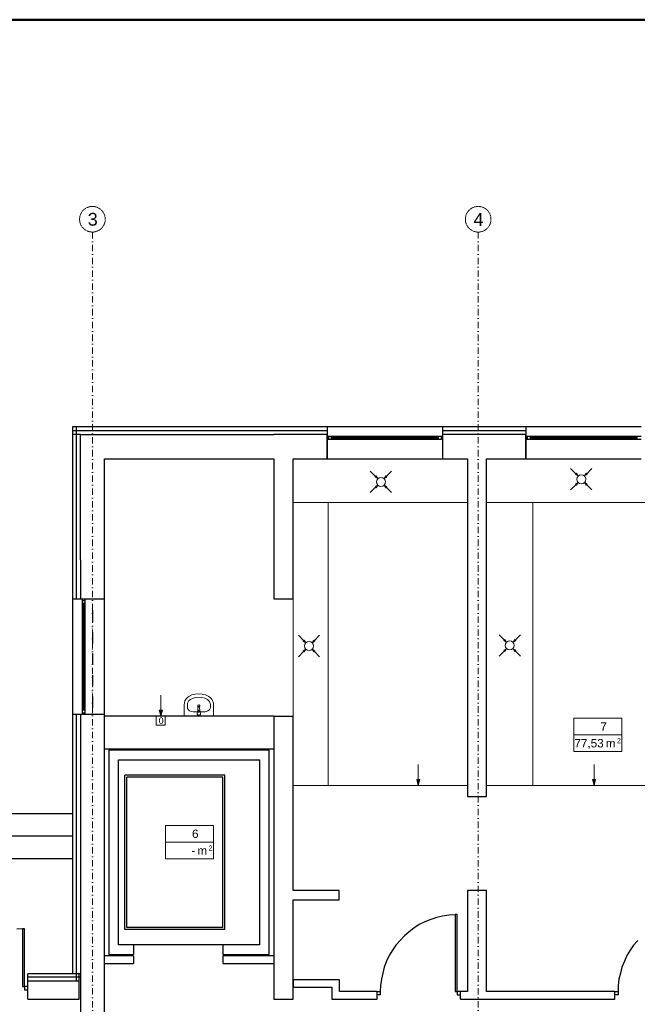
# Model space of a CAD drawing. Header units: millimetres. Extents: x -25785 to 64215, y 1802 to 45092.
# Tile 7 of 53: x -16139 to -6502, y 29199 to 44572. Entities that reach past the tile are written whole.
import ezdxf
from ezdxf.enums import TextEntityAlignment as Align

# ---------------------------------------------------------------- set-up
doc = ezdxf.new("R2010")
doc.units = ezdxf.units.MM
doc.header["$MEASUREMENT"] = 0
doc.linetypes.add('DASHDOTX2', pattern=[2, 1, -0.5, 0, -0.5])
for name, color, linetype, lineweight in [('2D - Rysunki i Obrazki_Nr_pióra__4', 84, 'Continuous', 13), ('G-Ramka', 5, 'Continuous', 50), ('GA Opis pomieszczeń', 7, 'Continuous', 15), ('Osie', 6, 'DASHDOTX2', 15), ('went grawita', 150, 'Continuous', 13)]:
    doc.layers.add(name, color=color, linetype=linetype, lineweight=lineweight)
for name, color, linetype in [('Cienka', 8, 'Continuous'), ('Stolarka', 4, 'Continuous'), ('Ściany', 2, 'Continuous')]:
    doc.layers.add(name, color=color, linetype=linetype)
doc.styles.add('ARIAL', font='arial.ttf')
doc.styles.add('GENERATED_STYLE_1', font='arial.ttf')
doc.linetypes.add('BATTING', pattern='A,0.0001,-0.1,[134,ltypeshp.shx,S=0.1,R=0,X=-0.1,Y=0],-0.2,[134,ltypeshp.shx,S=0.1,R=180,X=0.1,Y=0],-0.1', length=0.4001)

# ---------------------------------------------------------------- blocks, each defined once
blk = doc.blocks.new('opis_pom')
for p, q in [((-57.5, 20), (-0.2, 20)), ((-57.5, -20), (-57.5, 20)), ((-57.5, -20), (-0.2, -20))]:
    blk.add_line(p, q)
at = {"ltscale": 10}
for p, q in [((-0.2, -20), (-0.2, 20)), ((-57.5, 0), (-0.2, 0))]:
    blk.add_line(p, q, dxfattribs=at)
at = {"ltscale": 20, "style": 'ARIAL'}
for s, height, p in [('m', 10, (-7.9, -5)), ('2', 6, (-1.4, -4))]:
    blk.add_text(s, height=height, dxfattribs=at).set_placement(p, align=Align.TOP_RIGHT)
at = {"ltscale": 10, "width": 0.7}
blk.add_attdef('NUMER_POM', text='', height=10, dxfattribs=at).set_placement((-80.1, 2), align=Align.BOTTOM_RIGHT)
blk.add_attdef('POWIERZCHNIA', text='', height=10, dxfattribs=at).set_placement((-103.4, -5), align=Align.TOP_LEFT)
blk = doc.blocks.new('*U3')
at = {"layer": 'G-Ramka', "color": 5}
blk.add_lwpolyline([(35, 415), (35, 15), (870.05, 15), (870.05, 415)], close=True, dxfattribs=at)

msp = doc.modelspace()

# ---------------------------------------------------------------- hatches: boundary and pattern name
at = {"layer": 'went grawita', "linetype": 'Continuous'}
for points in [[(-10553.18585, 37406.71442), (-10577.33399, 37448.54023), (-10595.01166, 37430.86256)], [(-10452.15989, 37406.71442), (-10428.01175, 37448.54023), (-10410.33408, 37430.86256)], [(-7426.10601, 37447.33929), (-7450.25415, 37489.1651), (-7467.93182, 37471.48743)], [(-7325.08005, 37447.33929), (-7300.93191, 37489.1651), (-7283.25424, 37471.48743)], [(-10553.18585, 37304.20165), (-10577.33399, 37262.37585), (-10595.01166, 37280.05352)], [(-10452.15989, 37304.20165), (-10428.01175, 37262.37585), (-10410.33408, 37280.05352)], [(-7426.10601, 37344.82652), (-7450.25415, 37303.00072), (-7467.93182, 37320.67838)], [(-7325.08005, 37344.82652), (-7300.93191, 37303.00072), (-7283.25424, 37320.67838)], [(-11675.41403, 34844.62999), (-11699.56217, 34886.4558), (-11717.23984, 34868.77813)], [(-11574.38807, 34844.62999), (-11550.23993, 34886.4558), (-11532.56226, 34868.77813)], [(-8542.30666, 34852.61296), (-8566.4548, 34894.43877), (-8584.13247, 34876.7611)], [(-8542.30666, 34750.10019), (-8566.4548, 34708.27439), (-8584.13247, 34725.95206)], [(-8441.2807, 34852.61296), (-8417.13256, 34894.43877), (-8399.45489, 34876.7611)], [(-8441.2807, 34750.10019), (-8417.13256, 34708.27439), (-8399.45489, 34725.95206)], [(-11675.41403, 34742.11723), (-11699.56217, 34700.29142), (-11717.23984, 34717.96909)], [(-11574.38807, 34742.11723), (-11550.23993, 34700.29142), (-11532.56226, 34717.96909)], [(-13937.93313, 33698.09904), (-13912.93313, 33791.40029), (-13962.93313, 33791.40029)], [(-9919.21401, 32617.50429), (-9894.21401, 32710.80554), (-9944.21401, 32710.80554)], [(-7177.04205, 32617.50429), (-7152.04205, 32710.80554), (-7202.04205, 32710.80554)]]:
    msp.add_hatch(color=256, dxfattribs=at).paths.add_polyline_path(points)

# ---------------------------------------------------------------- linework, layer by layer
at = {"layer": '2D - Rysunki i Obrazki_Nr_pióra__4', "linetype": 'Continuous', "flags": 128}
for points in [[(-13527.27237, 33985.99757), (-13548.45807, 33960.58734)], [(-13501.92519, 34002.89568), (-13527.27237, 33985.99757)], [(-13451.10473, 34028.30591), (-13501.92519, 34002.89568)], [(-13434.14356, 33977.54851), (-13476.51496, 33956.36281)], [(-13400.28428, 34041.04255), (-13451.10473, 34028.30591)], [(-13391.83522, 33990.2221), (-13434.14356, 33977.54851)], [(-13345.30234, 34045.26708), (-13400.28428, 34041.04255)], [(-13345.30234, 33994.44662), (-13391.83522, 33990.2221)], [(-13290.1943, 34041.04255), (-13345.30234, 34045.26708)], [(-13298.70641, 33990.2221), (-13345.30234, 33994.44662)], [(-13252.11048, 33977.54851), (-13298.70641, 33990.2221)], [(-13239.4369, 34028.30591), (-13290.1943, 34041.04255)], [(-13209.80214, 33956.36281), (-13252.11048, 33977.54851)], [(-13188.61644, 34002.89568), (-13239.4369, 34028.30591)], [(-13163.20621, 33985.99757), (-13188.61644, 34002.89568)], [(-13142.08356, 33960.58734), (-13163.20621, 33985.99757)], [(-13569.64377, 33905.54235), (-13573.8683, 33875.90759)], [(-13573.8683, 33698.09904), (-13573.8683, 33875.90759)], [(-13561.19471, 33935.17711), (-13569.64377, 33905.54235)], [(-13548.45807, 33960.58734), (-13561.19471, 33935.17711)], [(-13510.37425, 33922.50352), (-13523.04784, 33901.31782)], [(-13523.04784, 33901.31782), (-13523.04784, 33875.90759)], [(-13523.04784, 33837.82377), (-13523.04784, 33875.90759)], [(-13523.04784, 33837.82377), (-13518.82331, 33816.63807)], [(-13497.63761, 33943.68922), (-13510.37425, 33922.50352)], [(-13476.51496, 33956.36281), (-13497.63761, 33943.68922)], [(-13357.97593, 33867.45853), (-13362.20046, 33859.00947)], [(-13362.20046, 33859.00947), (-13357.97593, 33850.49736)], [(-13357.97593, 33837.82377), (-13362.20046, 33782.77879)], [(-13353.7514, 33871.68306), (-13357.97593, 33867.45853)], [(-13357.97593, 33850.49736), (-13353.7514, 33842.0483)], [(-13353.7514, 33846.27283), (-13357.97593, 33837.82377)], [(-13345.30234, 33875.90759), (-13353.7514, 33871.68306)], [(-13345.30234, 33846.27283), (-13353.7514, 33846.27283)], [(-13353.7514, 33842.0483), (-13345.30234, 33837.82377)], [(-13336.79023, 33871.68306), (-13345.30234, 33875.90759)], [(-13336.79023, 33846.27283), (-13345.30234, 33846.27283)], [(-13345.30234, 33837.82377), (-13336.79023, 33842.0483)], [(-13328.34117, 33867.45853), (-13336.79023, 33871.68306)], [(-13336.79023, 33842.0483), (-13328.34117, 33850.49736)], [(-13332.5657, 33837.82377), (-13336.79023, 33846.27283)], [(-13328.34117, 33782.77879), (-13332.5657, 33837.82377)], [(-13328.34117, 33859.00947), (-13328.34117, 33867.45853)], [(-13328.34117, 33850.49736), (-13328.34117, 33859.00947)], [(-13192.84097, 33943.68922), (-13209.80214, 33956.36281)], [(-13175.94285, 33922.50352), (-13192.84097, 33943.68922)], [(-13167.49379, 33901.31782), (-13175.94285, 33922.50352)], [(-13163.20621, 33875.90759), (-13167.49379, 33901.31782)], [(-13167.49379, 33816.63807), (-13163.20621, 33837.82377)], [(-13163.20621, 33837.82377), (-13163.20621, 33875.90759)], [(-13129.34692, 33935.17711), (-13142.08356, 33960.58734)], [(-13116.67333, 33905.54235), (-13129.34692, 33935.17711)], [(-13116.67333, 33875.90759), (-13116.67333, 33905.54235)], [(-13116.67333, 33698.09904), (-13116.67333, 33875.90759)], [(-13573.8683, 33698.09904), (-13116.67333, 33698.09904)], [(-13518.82331, 33816.63807), (-13506.14972, 33795.51543)], [(-13506.14972, 33795.51543), (-13489.18855, 33782.77879)], [(-13489.18855, 33782.77879), (-13463.77832, 33770.1052)], [(-13463.77832, 33770.1052), (-13434.14356, 33765.88067)], [(-13434.14356, 33765.88067), (-13252.11048, 33765.88067)], [(-13366.42499, 33774.32973), (-13370.64952, 33736.24591)], [(-13366.42499, 33740.47044), (-13370.64952, 33727.7338)], [(-13370.64952, 33736.24591), (-13370.64952, 33727.7338)], [(-13370.64952, 33727.7338), (-13362.20046, 33719.28474)], [(-13370.64952, 33727.7338), (-13362.20046, 33715.06021)], [(-13362.20046, 33787.00331), (-13366.42499, 33774.32973)], [(-13362.20046, 33787.00331), (-13366.42499, 33774.32973)], [(-13349.52687, 33791.22784), (-13362.20046, 33787.00331)], [(-13349.52687, 33791.22784), (-13362.20046, 33787.00331)], [(-13362.20046, 33719.28474), (-13353.7514, 33710.83568)], [(-13362.20046, 33715.06021), (-13349.52687, 33710.83568)], [(-13353.7514, 33782.77879), (-13357.97593, 33774.32973)], [(-13357.97593, 33757.36856), (-13357.97593, 33774.32973)], [(-13332.5657, 33757.36856), (-13357.97593, 33757.36856)], [(-13332.5657, 33757.36856), (-13357.97593, 33757.36856)], [(-13345.30234, 33787.00331), (-13353.7514, 33782.77879)], [(-13353.7514, 33710.83568), (-13336.79023, 33710.83568)], [(-13336.79023, 33791.22784), (-13349.52687, 33791.22784)], [(-13336.79023, 33791.22784), (-13349.52687, 33791.22784)], [(-13349.52687, 33710.83568), (-13336.79023, 33710.83568)], [(-13336.79023, 33782.77879), (-13345.30234, 33787.00331)], [(-13328.34117, 33787.00331), (-13336.79023, 33791.22784)], [(-13328.34117, 33787.00331), (-13336.79023, 33791.22784)], [(-13332.5657, 33774.32973), (-13336.79023, 33782.77879)], [(-13336.79023, 33710.83568), (-13328.34117, 33715.06021)], [(-13336.79023, 33710.83568), (-13328.34117, 33715.06021)], [(-13332.5657, 33774.32973), (-13332.5657, 33757.36856)], [(-13324.11664, 33774.32973), (-13328.34117, 33787.00331)], [(-13324.11664, 33774.32973), (-13328.34117, 33787.00331)], [(-13328.34117, 33715.06021), (-13319.82906, 33727.7338)], [(-13328.34117, 33715.06021), (-13319.82906, 33727.7338)], [(-13324.11664, 33774.32973), (-13319.82906, 33736.24591)], [(-13319.82906, 33727.7338), (-13319.82906, 33740.47044)], [(-13319.82906, 33736.24591), (-13319.82906, 33727.7338)], [(-13252.11048, 33765.88067), (-13256.33501, 33761.59309)], [(-13252.11048, 33765.88067), (-13226.70025, 33770.1052)], [(-13226.70025, 33770.1052), (-13201.35308, 33782.77879)], [(-13201.35308, 33782.77879), (-13180.16738, 33795.51543)], [(-13180.16738, 33795.51543), (-13167.49379, 33816.63807)]]:
    msp.add_lwpolyline(points, dxfattribs=at)
at = {"layer": 'Cienka', "linetype": 'BATTING', "ltscale": 150}
for p, q in [((-15313.74389, 38155.79725), (-11342.93845, 38155.79725)), ((-15252.36211, 35526.94196), (-15252.36211, 38215.06677)), ((-9543.73029, 38155.79725), (-8239.86397, 38155.79725)), ((-15252.36211, 29566.38317), (-15252.36211, 33727.7338)), ((-15190.98033, 29620.40453), (-16012.24145, 29620.40453))]:
    msp.add_line(p, q, dxfattribs=at)
at = {"layer": 'Cienka'}
msp.add_line((-15190.98033, 38096.52774), (-15313.74389, 38096.52774), dxfattribs=at)
at = {"layer": 'Cienka', "linetype": 'Continuous'}
msp.add_line((-16012.24145, 29566.38317), (-16012.24145, 29676.47315), dxfattribs=at)
at = {"layer": 'Cienka', "linetype": 'Continuous', "flags": 128}
for points in [[(-12172.64864, 38215.06677), (-15313.74389, 38215.06677)], [(-15313.74389, 38215.06677), (-15313.74389, 35526.94196)], [(-11342.93845, 38215.06677), (-12172.64864, 38215.06677)], [(-8239.86397, 38215.06677), (-9543.73029, 38215.06677)], [(-15313.74389, 33727.7338), (-15313.74389, 29676.47315)], [(-12938.86478, 32775.26005), (-14500.93182, 32775.26005)], [(-14500.93182, 30366.4586), (-14500.93182, 32775.26005)], [(-14467.07253, 30396.09336), (-14467.07253, 32745.62529)], [(-12968.49954, 32745.62529), (-14467.07253, 32745.62529)], [(-12968.49954, 30396.09336), (-12968.49954, 32745.62529)], [(-12938.86478, 30366.4586), (-12938.86478, 32775.26005)], [(-18581.89028, 32178.34035), (-15313.74389, 32178.34035)], [(-18581.89028, 31827.01083), (-15313.74389, 31827.01083)], [(-18581.89028, 31475.61825), (-15313.74389, 31475.61825)], [(-12938.86478, 30366.4586), (-14500.93182, 30366.4586)], [(-12968.49954, 30396.09336), (-14467.07253, 30396.09336)], [(-15190.98033, 29676.47315), (-16012.24145, 29676.47315)]]:
    msp.add_lwpolyline(points, dxfattribs=at)
at = {"layer": 'Osie', "ltscale": 100}
for p, q in [((-15004.72272, 41255.70129), (-15004.72272, 5830.07652)), ((-8984.95746, 41255.70129), (-8984.95746, 5830.07652))]:
    msp.add_line(p, q, dxfattribs=at)
at = {"layer": 'Osie'}
for centre in [(-15004.72272, 41455.70129), (-8984.95746, 41455.70129)]:
    msp.add_circle(centre, 200, dxfattribs=at)
at = {"layer": 'Stolarka', "linetype": 'Continuous', "flags": 128}
for points in [[(-11342.93845, 38215.06677), (-11342.93845, 37715.56346)], [(-9543.73029, 38215.06677), (-11342.93845, 38215.06677)], [(-9543.73029, 38215.06677), (-9543.73029, 37715.56346)], [(-8239.86397, 38215.06677), (-8239.86397, 37715.56346)], [(-6440.71886, 38215.06677), (-8239.86397, 38215.06677)], [(-11342.93845, 37715.56346), (-11342.93845, 38096.52774)], [(-11342.93845, 38066.89298), (-9543.73029, 38066.89298)], [(-11342.93845, 38020.3601), (-9543.73029, 38020.3601)], [(-11321.75275, 38066.89298), (-11321.75275, 38020.3601)], [(-11279.38135, 38066.89298), (-11279.38135, 38020.3601)], [(-11279.38135, 38049.99486), (-9611.44887, 38049.99486)], [(-11279.38135, 38037.25822), (-9611.44887, 38037.25822)], [(-9611.44887, 38066.89298), (-9611.44887, 38020.3601)], [(-9564.91599, 38066.89298), (-9564.91599, 38020.3601)], [(-9543.73029, 38096.52774), (-9543.73029, 37715.56346)], [(-8239.86397, 37715.56346), (-8239.86397, 38096.52774)], [(-8239.86397, 38066.89298), (-6440.71886, 38066.89298)], [(-8239.86397, 38020.3601), (-6440.71886, 38020.3601)], [(-8218.67827, 38066.89298), (-8218.67827, 38020.3601)], [(-8176.36992, 38066.89298), (-8176.36992, 38020.3601)], [(-8176.36992, 38049.99486), (-6508.43744, 38049.99486)], [(-8176.36992, 38037.25822), (-6508.43744, 38037.25822)], [(-6508.43744, 38066.89298), (-6508.43744, 38020.3601)], [(-11342.93845, 37715.56346), (-9543.73029, 37715.56346)], [(-8239.86397, 37715.56346), (-6440.71886, 37715.56346)], [(-15313.74389, 35526.94196), (-14814.24058, 35526.94196)], [(-15313.74389, 35526.94196), (-15313.74389, 33727.7338)], [(-15161.34557, 33727.7338), (-15161.34557, 35526.94196)], [(-15119.03722, 33727.7338), (-15119.03722, 35526.94196)], [(-14814.24058, 33727.7338), (-14814.24058, 35526.94196)], [(-15161.34557, 35505.75626), (-15119.03722, 35505.75626)], [(-15161.34557, 35459.22338), (-15119.03722, 35459.22338)], [(-15148.67198, 33795.51543), (-15148.67198, 35459.22338)], [(-15135.99839, 33795.51543), (-15135.99839, 35459.22338)], [(-15004.72272, 35416.85198), (-15008.94724, 35412.62745)], [(-15004.72272, 35344.90888), (-15004.72272, 35167.10033)], [(-15004.72272, 35078.19605), (-15008.94724, 35073.97152)], [(-15004.72272, 35010.47747), (-15004.72272, 34832.66892)], [(-15004.72272, 34743.76465), (-15008.94724, 34739.47707)], [(-15004.72272, 34675.98302), (-15004.72272, 34498.23752)], [(-15004.72272, 34409.33324), (-15008.94724, 34405.10872)], [(-15004.72272, 34337.32709), (-15004.72272, 34163.80612)], [(-15004.72272, 34074.90184), (-15008.94724, 34070.67731)], [(-15004.72272, 34002.89568), (-15004.72272, 33829.37471)], [(-15313.74389, 33727.7338), (-14814.24058, 33727.7338)], [(-15161.34557, 33795.51543), (-15119.03722, 33795.51543)], [(-15161.34557, 33748.9195), (-15119.03722, 33748.9195)], [(-15004.72272, 33740.47044), (-15008.94724, 33736.24591)], [(-9344.79909, 30595.08761), (-9442.15243, 30590.86308)], [(-9310.93981, 30599.31214), (-9344.79909, 30599.31214)], [(-9344.79909, 30599.31214), (-9344.79909, 29397.02368)], [(-9310.93981, 29397.02368), (-9310.93981, 30599.31214)], [(-9903.57193, 30442.68929), (-9988.25167, 30387.6443)], [(-9818.89218, 30484.99763), (-9903.57193, 30442.68929)], [(-9725.76337, 30523.1445), (-9818.89218, 30484.99763)], [(-9632.63457, 30552.77926), (-9725.76337, 30523.1445)], [(-9539.50576, 30573.90191), (-9632.63457, 30552.77926)], [(-9442.15243, 30590.86308), (-9539.50576, 30573.90191)], [(-16096.9212, 30379.19524), (-16181.60095, 30370.74618)], [(-16063.06191, 30379.19524), (-16096.9212, 30379.19524)], [(-16096.9212, 30379.19524), (-16096.9212, 29477.47889)], [(-16063.06191, 29477.47889), (-16063.06191, 30379.19524)], [(-10064.41931, 30332.59931), (-10136.42546, 30269.10526)], [(-9988.25167, 30387.6443), (-10064.41931, 30332.59931)], [(-10204.14404, 30197.16216), (-10267.63809, 30120.93147)], [(-10136.42546, 30269.10526), (-10204.14404, 30197.16216)], [(-6495.76385, 30197.16216), (-6559.2579, 30120.93147)], [(-10322.68307, 30044.76384), (-10373.50353, 29960.08409)], [(-10267.63809, 30120.93147), (-10322.68307, 30044.76384)], [(-6614.30288, 30044.76384), (-6665.06029, 29960.08409)], [(-6559.2579, 30120.93147), (-6614.30288, 30044.76384)], [(-10415.81188, 29871.17981), (-10449.67117, 29778.05101)], [(-10373.50353, 29960.08409), (-10415.81188, 29871.17981)], [(-6703.14411, 29871.17981), (-6741.29098, 29778.05101)], [(-6665.06029, 29960.08409), (-6703.14411, 29871.17981)], [(-10475.0814, 29684.9222), (-10496.20404, 29591.7934)], [(-10449.67117, 29778.05101), (-10475.0814, 29684.9222)], [(-6766.63815, 29684.9222), (-6787.82385, 29591.7934)], [(-6741.29098, 29778.05101), (-6766.63815, 29684.9222)], [(-10496.20404, 29591.7934), (-10508.94068, 29494.44006)], [(-6787.82385, 29591.7934), (-6800.49744, 29494.44006)], [(-16096.9212, 29477.47889), (-16063.06191, 29477.47889)], [(-16012.24145, 29477.47889), (-16063.06191, 29477.47889)], [(-16063.06191, 29477.47889), (-16063.06191, 29426.65844)], [(-16063.06191, 29426.65844), (-16012.24145, 29426.65844)], [(-10559.69809, 29397.02368), (-10513.16521, 29397.02368)], [(-10508.94068, 29494.44006), (-10513.16521, 29397.02368)], [(-10513.16521, 29397.02368), (-10513.16521, 29346.26627)], [(-9344.79909, 29397.02368), (-9310.93981, 29397.02368)], [(-9260.11935, 29397.02368), (-9310.93981, 29397.02368)], [(-9310.93981, 29397.02368), (-9310.93981, 29346.26627)], [(-6851.3179, 29397.02368), (-6800.49744, 29397.02368)], [(-6800.49744, 29494.44006), (-6800.49744, 29397.02368)], [(-6800.49744, 29397.02368), (-6800.49744, 29346.26627)], [(-10513.16521, 29346.26627), (-10559.69809, 29346.26627)], [(-9310.93981, 29346.26627), (-9260.11935, 29346.26627)], [(-6800.49744, 29346.26627), (-6851.3179, 29346.26627)]]:
    msp.add_lwpolyline(points, dxfattribs=at)
at = {"layer": 'went grawita', "linetype": 'Continuous'}
for p, q in [((-10669.04251, 37522.57108), (-10586.17282, 37439.70139)), ((-10336.30323, 37522.57108), (-10419.17291, 37439.70139)), ((-7541.96267, 37563.19595), (-7459.09299, 37480.32626)), ((-7209.22339, 37563.19595), (-7292.09308, 37480.32626)), ((-10595.01166, 37430.86256), (-10577.33399, 37448.54023)), ((-10553.18585, 37406.71442), (-10595.01166, 37430.86256)), ((-10553.18585, 37406.71442), (-10577.33399, 37448.54023)), ((-10452.15989, 37406.71442), (-10428.01175, 37448.54023)), ((-10452.15989, 37406.71442), (-10410.33408, 37430.86256)), ((-10410.33408, 37430.86256), (-10428.01175, 37448.54023)), ((-7467.93182, 37471.48743), (-7450.25415, 37489.1651)), ((-7426.10601, 37447.33929), (-7467.93182, 37471.48743)), ((-7426.10601, 37447.33929), (-7450.25415, 37489.1651)), ((-7325.08005, 37447.33929), (-7300.93191, 37489.1651)), ((-7325.08005, 37447.33929), (-7283.25424, 37471.48743)), ((-7283.25424, 37471.48743), (-7300.93191, 37489.1651)), ((-10669.04251, 37188.345), (-10586.17282, 37271.21468)), ((-10553.18585, 37304.20165), (-10595.01166, 37280.05352)), ((-10595.01166, 37280.05352), (-10577.33399, 37262.37585)), ((-10553.18585, 37304.20165), (-10577.33399, 37262.37585)), ((-10452.15989, 37304.20165), (-10410.33408, 37280.05352)), ((-10452.15989, 37304.20165), (-10428.01175, 37262.37585)), ((-10410.33408, 37280.05352), (-10428.01175, 37262.37585)), ((-10336.30323, 37188.345), (-10419.17291, 37271.21468)), ((-7541.96267, 37228.96987), (-7459.09299, 37311.83955)), ((-7426.10601, 37344.82652), (-7467.93182, 37320.67838)), ((-7467.93182, 37320.67838), (-7450.25415, 37303.00072)), ((-7426.10601, 37344.82652), (-7450.25415, 37303.00072)), ((-7325.08005, 37344.82652), (-7283.25424, 37320.67838)), ((-7325.08005, 37344.82652), (-7300.93191, 37303.00072)), ((-7283.25424, 37320.67838), (-7300.93191, 37303.00072)), ((-7209.22339, 37228.96987), (-7292.09308, 37311.83955)), ((-11791.27069, 34960.48665), (-11708.401, 34877.61697)), ((-11458.53141, 34960.48665), (-11541.40109, 34877.61697)), ((-8658.16332, 34968.46962), (-8575.29364, 34885.59994)), ((-8325.42404, 34968.46962), (-8408.29373, 34885.59994)), ((-11717.23984, 34868.77813), (-11699.56217, 34886.4558)), ((-11675.41403, 34844.62999), (-11717.23984, 34868.77813)), ((-11675.41403, 34844.62999), (-11699.56217, 34886.4558)), ((-11574.38807, 34844.62999), (-11550.23993, 34886.4558)), ((-11574.38807, 34844.62999), (-11532.56226, 34868.77813)), ((-11532.56226, 34868.77813), (-11550.23993, 34886.4558)), ((-8584.13247, 34876.7611), (-8566.4548, 34894.43877)), ((-8542.30666, 34852.61296), (-8584.13247, 34876.7611)), ((-8542.30666, 34750.10019), (-8584.13247, 34725.95206)), ((-8542.30666, 34852.61296), (-8566.4548, 34894.43877)), ((-8542.30666, 34750.10019), (-8566.4548, 34708.27439)), ((-8441.2807, 34852.61296), (-8417.13256, 34894.43877)), ((-8441.2807, 34852.61296), (-8399.45489, 34876.7611)), ((-8441.2807, 34750.10019), (-8399.45489, 34725.95206)), ((-8441.2807, 34750.10019), (-8417.13256, 34708.27439)), ((-8399.45489, 34876.7611), (-8417.13256, 34894.43877)), ((-11791.27069, 34626.26057), (-11708.401, 34709.13025)), ((-11675.41403, 34742.11723), (-11717.23984, 34717.96909)), ((-11717.23984, 34717.96909), (-11699.56217, 34700.29142)), ((-11675.41403, 34742.11723), (-11699.56217, 34700.29142)), ((-11574.38807, 34742.11723), (-11532.56226, 34717.96909)), ((-11574.38807, 34742.11723), (-11550.23993, 34700.29142)), ((-11532.56226, 34717.96909), (-11550.23993, 34700.29142)), ((-11458.53141, 34626.26057), (-11541.40109, 34709.13025)), ((-8658.16332, 34634.24354), (-8575.29364, 34717.11322)), ((-8584.13247, 34725.95206), (-8566.4548, 34708.27439)), ((-8399.45489, 34725.95206), (-8417.13256, 34708.27439)), ((-8325.42404, 34634.24354), (-8408.29373, 34717.11322)), ((-13937.93313, 34025.79115), (-13937.93313, 33791.40029)), ((-14007.93313, 33558.09904), (-14007.93313, 33698.09904)), ((-14007.93313, 33698.09904), (-13867.93313, 33698.09904)), ((-13937.93313, 33698.09904), (-13962.93313, 33791.40029)), ((-13962.93313, 33791.40029), (-13912.93313, 33791.40029)), ((-13937.93313, 33698.09904), (-13912.93313, 33791.40029)), ((-13867.93313, 33698.09904), (-13867.93313, 33558.09904)), ((-13867.93313, 33558.09904), (-14007.93313, 33558.09904)), ((-9919.21401, 32945.1964), (-9919.21401, 32710.80554)), ((-7177.04205, 32945.1964), (-7177.04205, 32710.80554)), ((-9919.21401, 32617.50429), (-9944.21401, 32710.80554)), ((-9944.21401, 32710.80554), (-9894.21401, 32710.80554)), ((-9919.21401, 32617.50429), (-9894.21401, 32710.80554)), ((-7177.04205, 32617.50429), (-7202.04205, 32710.80554)), ((-7202.04205, 32710.80554), (-7152.04205, 32710.80554)), ((-7177.04205, 32617.50429), (-7152.04205, 32710.80554))]:
    msp.add_line(p, q, dxfattribs=at)
at = {"layer": 'went grawita'}
for p, q in [((-11872.07653, 37033.66295), (-9154.2539, 37033.66295)), ((-11327.58087, 37033.66295), (-11327.58087, 32617.50429)), ((-8853.68179, 37033.66295), (-3151.38677, 37033.66295)), ((-8133.79356, 32617.50429), (-8133.79356, 37033.66295)), ((-11872.07653, 35526.94196), (-11872.07653, 33698.09904)), ((-9154.2539, 32617.50429), (-11872.07653, 32617.50429)), ((-8853.68179, 32617.50429), (-3151.38677, 32617.50429))]:
    msp.add_line(p, q, dxfattribs=at)
at = {"layer": 'went grawita', "linetype": 'Continuous'}
for centre in [(-10502.67287, 37355.45804), (-7375.59303, 37396.08291), (-11624.90105, 34793.37361), (-8491.79368, 34801.35658)]:
    msp.add_circle(centre, 70, dxfattribs=at)
at = {"layer": 'Ściany', "linetype": 'Continuous', "flags": 128}
for points in [[(-15190.98033, 38096.52774), (-12172.64864, 38096.52774)], [(-15190.98033, 36140.75978), (-15190.98033, 38096.52774)], [(-11342.93845, 38096.52774), (-12172.64864, 38096.52774)], [(-11342.93845, 38096.52774), (-11795.84584, 38096.52774)], [(-8239.86397, 38096.52774), (-9543.73029, 38096.52774)], [(-14814.24058, 37715.56346), (-12172.64864, 37715.56346)], [(-14814.24058, 36140.75978), (-14814.24058, 37715.56346)], [(-12172.64864, 37715.56346), (-12172.64864, 35526.94196)], [(-11872.07653, 35526.94196), (-11872.07653, 37715.56346)], [(-11872.07653, 37715.56346), (-11342.93845, 37715.56346)], [(-11795.84584, 37715.56346), (-11342.93845, 37715.56346)], [(-9543.73029, 37715.56346), (-9154.2539, 37715.56346)], [(-9154.2539, 37715.56346), (-9154.2539, 32445.05317)], [(-8853.68179, 32445.05317), (-8853.68179, 37715.56346)], [(-8853.68179, 37715.56346), (-8239.86397, 37715.56346)], [(-15190.98033, 36140.75978), (-15190.98033, 35526.94196)], [(-14814.24058, 35526.94196), (-14814.24058, 36140.75978)], [(-12172.64864, 35526.94196), (-11872.07653, 35526.94196)], [(-15190.98033, 33727.7338), (-15190.98033, 29676.47315)], [(-14814.24058, 29676.47315), (-14814.24058, 33727.7338)], [(-12172.64864, 33698.09904), (-14814.24058, 33698.09904)], [(-12172.64864, 33698.09904), (-11872.07653, 33698.09904)], [(-12172.64864, 33698.09904), (-12172.64864, 29278.5477)], [(-11872.07653, 30976.05189), (-11872.07653, 33698.09904)], [(-14814.24058, 33185.85908), (-12172.64864, 33185.85908)], [(-14746.522, 33168.96097), (-14746.522, 29976.98221)], [(-12244.59175, 33168.96097), (-14746.522, 33168.96097)], [(-12244.59175, 29976.98221), (-12244.59175, 33168.96097)], [(-14598.34821, 30125.156), (-14598.34821, 33016.56265)], [(-14598.34821, 33016.56265), (-12396.99007, 33016.56265)], [(-12396.99007, 33016.56265), (-12396.99007, 30125.156)], [(-9154.2539, 32445.05317), (-8853.68179, 32445.05317)], [(-11152.39326, 30976.05189), (-11872.07653, 30976.05189)], [(-11152.39326, 30827.94115), (-11152.39326, 30976.05189)], [(-8853.68179, 30976.05189), (-9154.2539, 30976.05189)], [(-9154.2539, 30976.05189), (-9154.2539, 29397.02368)], [(-8853.68179, 29397.02368), (-8853.68179, 30976.05189)], [(-11872.07653, 29278.5477), (-11872.07653, 30827.94115)], [(-11872.07653, 30827.94115), (-11152.39326, 30827.94115)], [(-14365.49467, 30125.156), (-14598.34821, 30125.156)], [(-14365.49467, 30125.156), (-14365.49467, 29976.98221)], [(-12968.49954, 30125.156), (-14365.49467, 30125.156)], [(-12968.49954, 30125.156), (-12968.49954, 29976.98221)], [(-12396.99007, 30125.156), (-12968.49954, 30125.156)], [(-14365.49467, 29955.85956), (-14814.24058, 29955.85956)], [(-14814.24058, 29837.32053), (-14365.49467, 29837.32053)], [(-14746.522, 29976.98221), (-14365.49467, 29976.98221)], [(-14365.49467, 29955.85956), (-14365.49467, 29837.32053)], [(-12968.49954, 29976.98221), (-12244.59175, 29976.98221)], [(-12968.49954, 29955.85956), (-12968.49954, 29837.32053)], [(-12172.64864, 29955.85956), (-12968.49954, 29955.85956)], [(-12968.49954, 29837.32053), (-12172.64864, 29837.32053)], [(-15212.16603, 29278.5477), (-15212.16603, 29676.47315)], [(-15190.98033, 29676.47315), (-15190.98033, 28673.17894)], [(-14814.24058, 28673.17894), (-14814.24058, 29676.47315)], [(-16012.24145, 29566.38317), (-15212.16603, 29566.38317)], [(-16012.24145, 29278.5477), (-16012.24145, 29566.38317)], [(-11148.16873, 29583.34434), (-11872.07653, 29583.34434)], [(-11872.07653, 29583.34434), (-11872.07653, 29464.80531)], [(-11148.16873, 29583.34434), (-11152.39326, 29583.34434)], [(-11148.16873, 29397.02368), (-11148.16873, 29583.34434)], [(-11872.07653, 29464.80531), (-11270.9323, 29464.80531)], [(-11270.9323, 29464.80531), (-11270.9323, 29278.5477)], [(-10559.69809, 29397.02368), (-11148.16873, 29397.02368)], [(-10559.69809, 29278.5477), (-10559.69809, 29397.02368)], [(-9260.11935, 29278.5477), (-9260.11935, 29397.02368)], [(-9154.2539, 29397.02368), (-9260.11935, 29397.02368)], [(-6851.3179, 29397.02368), (-8853.68179, 29397.02368)], [(-6851.3179, 29278.5477), (-6851.3179, 29397.02368)], [(-16012.24145, 29278.5477), (-15212.16603, 29278.5477)], [(-12172.64864, 29278.5477), (-11872.07653, 29278.5477)], [(-11270.9323, 29278.5477), (-10559.69809, 29278.5477)], [(-9260.11935, 29278.5477), (-6851.3179, 29278.5477)]]:
    msp.add_lwpolyline(points, dxfattribs=at)

# ---------------------------------------------------------------- block references
at = {"layer": 'G-Ramka', "xscale": 104.0400000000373, "yscale": 104.0400000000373, "zscale": 104.04}
msp.add_blockref('*U3', (-26824.93776, 1395.03104), dxfattribs=at)
at = {"layer": 'GA Opis pomieszczeń'}
ref = msp.add_blockref('opis_pom', (-6739.04263, 33405.99466), dxfattribs=dict(at, xscale=13.07591999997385, yscale=13.07592000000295, zscale=13.07592000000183))
ref.add_attrib('NUMER_POM', '7', dxfattribs={"layer": '0', "ltscale": 10, "height": 130.7592, "style": 'ARIAL'}).set_placement((-6976.70304, 33432.1465), align=Align.BOTTOM_RIGHT)
ref.add_attrib('POWIERZCHNIA', '77,53', dxfattribs={"layer": '0', "ltscale": 10, "height": 130.7592, "style": 'ARIAL'}).set_placement((-7026.71287, 33340.61506), align=Align.TOP_RIGHT)
ref = msp.add_blockref('opis_pom', (-13111.23053, 31730.42003), dxfattribs=dict(at, xscale=13.07591999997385, yscale=13.07592000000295, zscale=13.07592000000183))
ref.add_attrib('NUMER_POM', '6', dxfattribs={"layer": '0', "ltscale": 10, "height": 130.7592, "style": 'ARIAL'}).set_placement((-13348.89093, 31756.57187), align=Align.BOTTOM_RIGHT)
ref.add_attrib('POWIERZCHNIA', '-', dxfattribs={"layer": '0', "ltscale": 10, "height": 130.7592, "style": 'ARIAL'}).set_placement((-13398.90077, 31665.04043), align=Align.TOP_RIGHT)

# ---------------------------------------------------------------- texts
at = {"layer": 'Osie', "char_height": 200, "attachment_point": 7, "style": 'GENERATED_STYLE_1'}
for s, insert in [('\\A1;3', (-15077.38502, 41352.84225)), ('\\A1;4', (-9057.61976, 41352.84225))]:
    msp.add_mtext(s, dxfattribs=dict(at, insert=insert))
at = {"layer": 'went grawita', "linetype": 'Continuous', "insert": (-13970.704, 33626.8187), "char_height": 100, "attachment_point": 4, "style": 'GENERATED_STYLE_1'}
msp.add_mtext('\\A1;0', dxfattribs=at)

doc.saveas('drawing.dxf')
